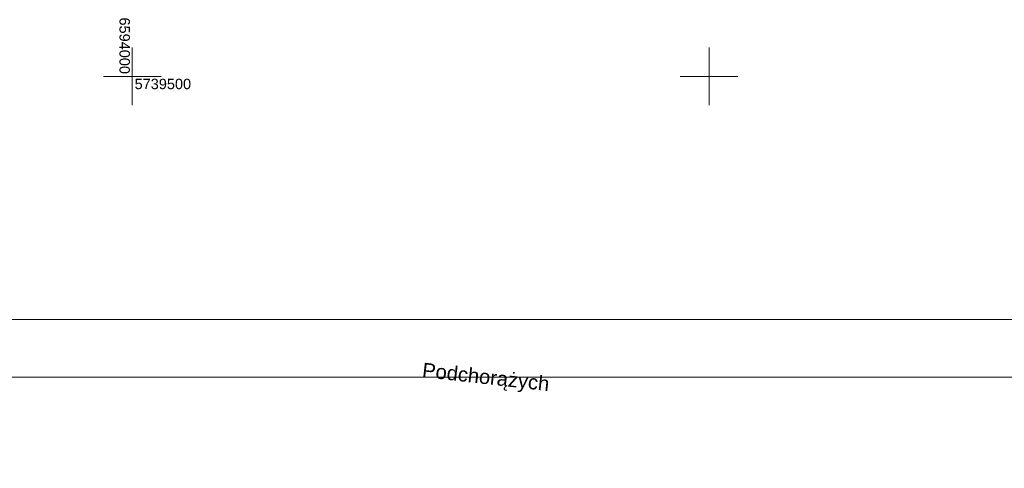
# Model space of a CAD drawing. Extents: x 6593004 to 6594162, y 5739330 to 5739626.
# Tile 7 of 8: x 6593990 to 6594076, y 5739466 to 5739505. Entities that reach past the tile are written whole.
import ezdxf
from ezdxf.enums import TextEntityAlignment as Align

# ---------------------------------------------------------------- set-up
doc = ezdxf.new("R2010")
doc.units = 0
doc.layers.add('GELULI_O', color=7, linetype='CONTINUOUS', lineweight=18, true_color=0xfeffff)
doc.layers.add('Ramka sekcyjna', color=7, linetype='CONTINUOUS', lineweight=18)
doc.layers.add('V_tabelka', color=250, linetype='CONTINUOUS', lineweight=20)
doc.styles.add('Arial', font='arial.ttf')

msp = doc.modelspace()

# ---------------------------------------------------------------- linework, layer by layer
at = {"layer": 'Ramka sekcyjna', "color": 7, "linetype": 'Continuous', "lineweight": 18, "elevation": 100, "flags": 128}
for points in [[(6594000, 5739500), (6594000, 5739502.5)], [(6594000, 5739500), (6594000, 5739502.5)], [(6594050, 5739500), (6594050, 5739502.5)], [(6594000, 5739500), (6593997.5, 5739500)], [(6594000, 5739500), (6593997.5, 5739500)], [(6594000, 5739500), (6594002.5, 5739500)], [(6594000, 5739500), (6594000, 5739497.5)], [(6594000, 5739500), (6594000, 5739497.5)], [(6594000, 5739500), (6594002.5, 5739500)], [(6594052.5, 5739500), (6594047.5, 5739500)], [(6594052.5, 5739500), (6594047.5, 5739500)], [(6594050, 5739500), (6594050, 5739497.5)]]:
    msp.add_lwpolyline(points, dxfattribs=at)
at = {"layer": 'V_tabelka'}
for points in [[(6593951.997, 5739330.434), (6594161.997, 5739330.434), (6594161.997, 5739478.934), (6593951.997, 5739478.934)], [(6593956.997, 5739335.434), (6594156.997, 5739335.434), (6594156.997, 5739473.934), (6593956.997, 5739473.934)]]:
    msp.add_lwpolyline(points, close=True, dxfattribs=at)

# ---------------------------------------------------------------- texts
at = {"layer": 'GELULI_O', "color": 7, "linetype": 'Continuous', "lineweight": 0, "style": 'Arial'}
msp.add_text('Podchorążych', height=1.25, rotation=353.6146, dxfattribs=at).set_placement((6594030.585, 5739473.354, 10.8), align=Align.CENTER)
at = {"layer": 'Ramka sekcyjna', "color": 7, "linetype": 'Continuous', "lineweight": 0, "style": 'Arial'}
msp.add_text('6594000', height=0.9, rotation=270, dxfattribs=at).set_placement((6593999.793, 5739500.207, 100), align=Align.TOP_RIGHT)
msp.add_text('5739500', height=0.9, dxfattribs=at).set_placement((6594000.207, 5739499.793, 100), align=Align.TOP_LEFT)

doc.saveas('drawing.dxf')
